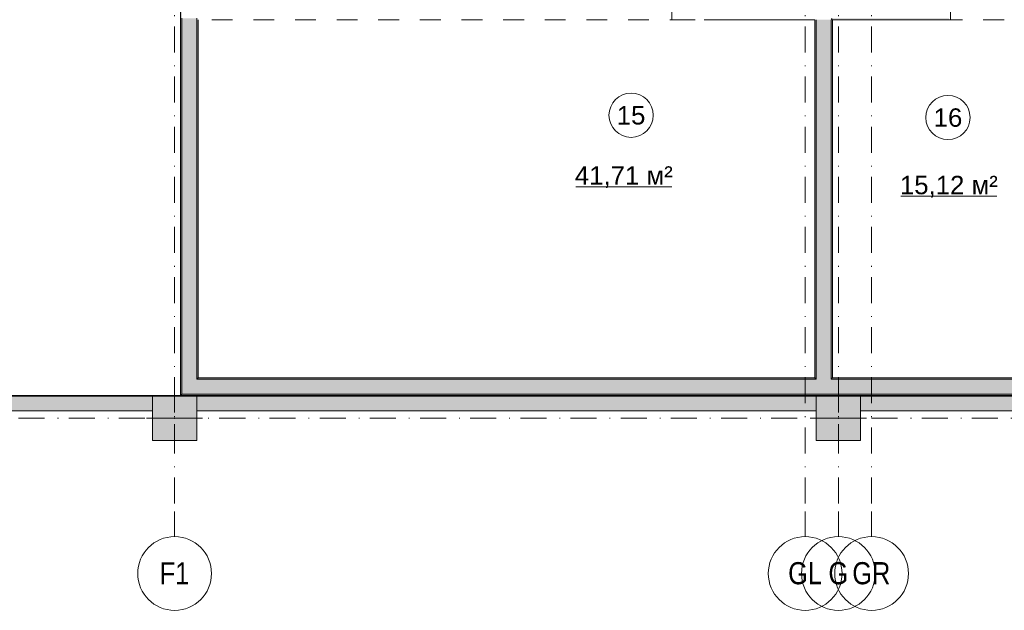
# Model space of a CAD drawing. Header units: millimetres. Extents: x 0 to 1184, y 0 to 836.
# Tile 28 of 66: x 691 to 824, y 154 to 234. Entities that reach past the tile are written whole.
import ezdxf
from ezdxf.xclip import XClip

# ---------------------------------------------------------------- set-up
doc = ezdxf.new("R2010")
doc.units = ezdxf.units.MM
doc.header["$MEASUREMENT"] = 0
doc.header["$XCLIPFRAME"] = 0
doc.linetypes.add('Штриховая', pattern=[5.644444, 2.822222, -2.822222])
doc.linetypes.add('Штрихпунктирная', pattern=[6.702778, 3.527778, -1.763889, 0, -1.411111])
for name, color, linetype in [('1._1-й этаж (9)_2_Элемент Модели - Оси', 7, 'Continuous'), ('Конструктив - ГКЛ', 7, 'Continuous'), ('Конструктив - Колонны', 7, 'Continuous'), ('Конструктив - Стены Блок 200 нов', 7, 'Continuous'), ('Конструктив - Стены Внутр сущ.', 7, 'Continuous'), ('Элемент Модели - Зона', 7, 'Continuous'), ('Элемент Модели - Оси', 7, 'Continuous')]:
    doc.layers.add(name, color=color, linetype=linetype)
doc.styles.add('СГЕНЕРИР_СТИЛЬ_1', font='txt')
doc.styles.add('СГЕНЕРИР_СТИЛЬ_3', font='txt')

# ---------------------------------------------------------------- blocks, each defined once
blk = doc.blocks.new('Чертеж_1_2', base_point=(-278.48, 193.25))
at = {"layer": '1._1-й этаж (9)_2_Элемент Модели - Оси', "color": 7, "linetype": 'Штрихпунктирная', "lineweight": 15}
for p, q in [((711.52, 166.93), (711.52, 163.5)), ((797.02, 166.93), (797.02, 163.5)), ((801.52, 166.93), (801.52, 163.5)), ((806.02, 166.93), (806.02, 163.5))]:
    blk.add_line(p, q, dxfattribs=at)
at = {"layer": '1._1-й этаж (9)_2_Элемент Модели - Оси', "color": 7, "linetype": 'Continuous', "lineweight": 15}
for centre in [(711.52, 158.5), (797.02, 158.5), (801.52, 158.5), (806.02, 158.5)]:
    blk.add_circle(centre, 5, dxfattribs=at)
at = {"layer": '1._1-й этаж (9)_2_Элемент Модели - Оси', "color": 7, "linetype": 'Continuous', "lineweight": 15, "char_height": 3, "attachment_point": 4, "style": 'СГЕНЕРИР_СТИЛЬ_1'}
for s, insert in [('\\A1;{\\pql;\\pt0;\\fArial Narrow|b0|i0|c204|p34;F1}', (709.5, 158.53)), ('\\A1;{\\pql;\\pt0;\\fArial Narrow|b0|i0|c204|p34;GL}', (794.71, 158.52)), ('\\A1;{\\pql;\\pt0;\\fArial Narrow|b0|i0|c204|p34;G}', (800.17, 158.52)), ('\\A1;{\\pql;\\pt0;\\fArial Narrow|b0|i0|c204|p34;GR}', (803.41, 158.52))]:
    blk.add_mtext(s, dxfattribs=dict(at, insert=insert))
blk = doc.blocks.new('Чертеж_4_4', base_point=(-278.48, 89.56))
at = {"layer": 'Конструктив - ГКЛ', "linetype": 'Continuous', "lineweight": 0, "true_color": 0x000000}
blk.add_hatch(color=18, dxfattribs=at).paths.add_polyline_path([(534.57, 182.68), (534.57, 182.56), (708.52, 182.56), (714.52, 182.56), (714.52, 182.68)])
at = {"layer": 'Конструктив - Колонны', "linetype": 'Continuous', "lineweight": 0, "true_color": 0x000000}
for points in [[(708.52, 176.56), (714.52, 176.56), (714.52, 182.56), (708.52, 182.56)], [(798.52, 176.56), (804.52, 176.56), (804.52, 182.56), (798.52, 182.56)]]:
    blk.add_hatch(color=18, dxfattribs=at).paths.add_polyline_path(points)
at = {"layer": 'Конструктив - Стены Блок 200 нов', "linetype": 'Continuous', "lineweight": 0, "true_color": 0x000000}
for points in [[(712.32, 182.86), (712.52, 182.86), (712.52, 266.51), (712.32, 266.51)], [(712.52, 233.86), (712.52, 184.86), (714.52, 184.86), (714.52, 233.86)], [(714.52, 233.66), (714.52, 185.06), (714.72, 185.06), (714.72, 233.66)], [(798.32, 233.66), (798.32, 185.06), (798.52, 185.06), (798.52, 233.66)], [(800.52, 185.06), (800.52, 233.66), (798.52, 233.66), (798.52, 185.06)], [(800.52, 233.66), (800.72, 233.66), (800.72, 233.86), (800.52, 233.86)], [(800.72, 185.06), (800.72, 233.66), (800.52, 233.66), (800.52, 185.06)], [(800.72, 233.86), (800.72, 233.66), (816.52, 233.66), (816.52, 233.86)], [(714.52, 184.86), (712.52, 182.86), (714.52, 182.86)], [(714.52, 184.86), (712.52, 184.86), (712.52, 182.86)], [(714.72, 185.06), (714.52, 184.86), (714.72, 184.86)], [(714.72, 185.06), (714.52, 185.06), (714.52, 184.86)], [(714.52, 184.86), (714.52, 182.86), (798.52, 182.86), (798.52, 184.86)], [(714.72, 184.86), (798.32, 184.86), (798.32, 185.06), (714.72, 185.06)], [(798.32, 184.86), (798.52, 184.86), (798.52, 185.06), (798.32, 185.06)], [(798.52, 184.86), (800.52, 184.86), (800.52, 185.06), (798.52, 185.06)], [(798.52, 182.86), (800.52, 182.86), (800.52, 184.86), (798.52, 184.86)], [(800.52, 184.86), (800.72, 184.86), (800.72, 185.06), (800.52, 185.06)], [(800.52, 182.86), (832.02, 182.86), (832.02, 184.86), (800.52, 184.86)], [(800.72, 184.86), (831.82, 184.86), (831.82, 185.06), (800.72, 185.06)], [(712.52, 182.86), (712.32, 182.66), (712.52, 182.66)], [(712.52, 182.86), (712.32, 182.86), (712.32, 182.66)], [(712.52, 182.86), (712.52, 182.66), (894.91, 182.66), (894.91, 182.86)]]:
    blk.add_hatch(color=18, dxfattribs=at).paths.add_polyline_path(points)
at = {"layer": 'Конструктив - Стены Внутр сущ.', "linetype": 'Continuous', "lineweight": 0, "true_color": 0x000000}
for points in [[(628.02, 182.56), (628.02, 180.56), (708.52, 180.56), (708.52, 182.56)], [(714.52, 180.56), (798.52, 180.56), (798.52, 182.56), (714.52, 182.56)], [(804.52, 180.56), (888.52, 180.56), (888.52, 182.56), (804.52, 182.56)]]:
    blk.add_hatch(color=18, dxfattribs=at).paths.add_polyline_path(points)
at = {"layer": 'Конструктив - ГКЛ', "color": 251, "linetype": 'Continuous', "lineweight": 20, "true_color": 0x575757, "flags": 128}
for points in [[(714.52, 182.68), (534.57, 182.68)], [(534.57, 182.56), (708.52, 182.56)]]:
    blk.add_lwpolyline(points, dxfattribs=at)
at = {"layer": 'Конструктив - ГКЛ', "color": 251, "linetype": 'Continuous', "lineweight": 5, "true_color": 0x575757, "flags": 128}
blk.add_lwpolyline([(714.52, 182.56), (714.52, 182.68)], dxfattribs=at)
at = {"layer": 'Конструктив - Колонны', "color": 251, "linetype": 'Continuous', "lineweight": 5, "true_color": 0x575757}
for p, q in [((711.52, 180.36), (711.52, 183.36)), ((801.52, 180.36), (801.52, 183.36)), ((710.72, 179.56), (707.72, 179.56)), ((712.32, 179.56), (715.32, 179.56)), ((800.72, 179.56), (797.72, 179.56)), ((802.32, 179.56), (805.32, 179.56)), ((711.52, 178.76), (711.52, 175.76)), ((801.52, 178.76), (801.52, 175.76))]:
    blk.add_line(p, q, dxfattribs=at)
at = {"layer": 'Конструктив - Колонны', "color": 251, "linetype": 'Continuous', "lineweight": 15, "true_color": 0x575757, "flags": 128}
for points in [[(708.52, 176.56), (714.52, 176.56), (714.52, 182.56), (708.52, 182.56)], [(798.52, 176.56), (804.52, 176.56), (804.52, 182.56), (798.52, 182.56)]]:
    blk.add_lwpolyline(points, close=True, dxfattribs=at)
at = {"layer": 'Конструктив - Колонны', "color": 251, "linetype": 'Continuous', "lineweight": 5, "true_color": 0x575757}
for p in [(711.52, 179.56), (801.52, 179.56)]:
    blk.add_point(p, dxfattribs=at)
at = {"layer": 'Конструктив - Стены Блок 200 нов', "color": 251, "linetype": 'Continuous', "lineweight": 20, "true_color": 0x575757}
for p, q in [((778.92, 236.06), (778.92, 233.66)), ((816.72, 235.76), (816.72, 233.66)), ((712.52, 233.86), (712.52, 184.86)), ((714.52, 184.86), (714.52, 233.86)), ((779.12, 233.66), (778.92, 233.66)), ((798.52, 233.66), (798.52, 185.06)), ((800.52, 185.06), (800.52, 233.66)), ((816.52, 233.66), (816.72, 233.66)), ((712.52, 184.86), (712.52, 182.86)), ((714.52, 184.86), (714.72, 184.86)), ((714.52, 184.86), (714.72, 184.86)), ((798.52, 184.86), (714.72, 184.86)), ((798.52, 185.06), (798.52, 184.86)), ((798.52, 185.06), (798.52, 184.86)), ((800.52, 184.86), (800.52, 185.06)), ((800.52, 184.86), (800.52, 185.06)), ((832.02, 184.86), (800.52, 184.86)), ((712.52, 182.86), (714.52, 182.86)), ((712.52, 182.86), (714.52, 182.86)), ((714.52, 182.86), (798.52, 182.86)), ((798.52, 182.86), (800.52, 182.86)), ((800.52, 182.86), (832.02, 182.86))]:
    blk.add_line(p, q, dxfattribs=at)
at = {"layer": 'Конструктив - Стены Блок 200 нов', "color": 251, "linetype": 'Continuous', "lineweight": 20, "true_color": 0x575757, "flags": 128}
for points in [[(712.32, 266.51), (712.32, 182.66)], [(714.72, 185.06), (714.72, 233.66)], [(779.12, 233.66), (782.12, 233.66)], [(783.32, 233.66), (798.32, 233.66)], [(798.32, 233.66), (798.32, 185.06)], [(800.72, 185.06), (800.72, 233.66)], [(800.72, 233.66), (816.52, 233.66)], [(798.32, 185.06), (714.72, 185.06)], [(831.82, 185.06), (800.72, 185.06)], [(712.32, 182.66), (712.52, 182.66)], [(712.52, 182.66), (894.91, 182.66)]]:
    blk.add_lwpolyline(points, dxfattribs=at)
at = {"layer": 'Конструктив - Стены Внутр сущ.', "color": 251, "linetype": 'Continuous', "lineweight": 20, "true_color": 0x575757, "flags": 128}
for points in [[(708.52, 182.56), (628.02, 182.56)], [(798.52, 182.56), (714.52, 182.56)], [(888.52, 182.56), (804.52, 182.56)], [(628.02, 180.56), (708.52, 180.56)], [(714.52, 180.56), (798.52, 180.56)], [(804.52, 180.56), (888.52, 180.56)]]:
    blk.add_lwpolyline(points, dxfattribs=at)
at = {"layer": 'Элемент Модели - Зона', "color": 7, "linetype": 'Continuous', "lineweight": 15}
for p, q in [((765.92, 211), (778.93, 211)), ((810, 209.7), (823.01, 209.7))]:
    blk.add_line(p, q, dxfattribs=at)
at = {"layer": 'Элемент Модели - Зона', "color": 7, "linetype": 'Штриховая', "lineweight": 15, "flags": 128}
for points in [[(401.97, 319.4), (401.97, 272.56), (534.52, 272.56), (534.52, 182.56), (708.52, 182.56), (712.32, 182.56), (712.32, 266.56), (708.52, 266.56), (708.52, 272.56), (712.32, 272.56), (712.32, 309.06), (665.32, 309.06), (665.32, 333.76), (626.92, 333.76), (626.92, 353.06), (622.02, 353.06), (622.02, 356.86), (621.02, 356.86), (621.02, 353.06), (615.02, 353.06), (615.02, 356.86), (534.52, 356.86), (534.52, 353.06), (528.52, 353.06), (528.52, 356.86), (444.52, 356.86), (444.52, 353.06), (438.52, 353.06), (438.52, 355.95)], [(756.52, 185.06), (798.32, 185.06), (798.32, 233.66), (714.72, 233.66), (714.72, 185.06)], [(831.82, 185.06), (831.82, 233.66), (800.72, 233.66), (800.72, 185.06)]]:
    blk.add_lwpolyline(points, close=True, dxfattribs=at)
at = {"layer": 'Элемент Модели - Зона', "color": 7, "linetype": 'Continuous', "lineweight": 15, "flags": 128}
for points in [[(776.41, 220.69, 1), (770.41, 220.69, 1)], [(819.38, 220.38, 1), (813.38, 220.38, 1)]]:
    blk.add_lwpolyline(points, format="xyb", close=True, dxfattribs=at)
at = {"layer": 'Элемент Модели - Оси', "color": 7, "linetype": 'Штрихпунктирная', "lineweight": 15}
for p, q in [((711.52, 831.39), (711.52, 166.93)), ((797.02, 831.39), (797.02, 166.93)), ((801.52, 831.39), (801.52, 166.93)), ((806.02, 831.39), (806.02, 166.93)), ((71.32, 179.56), (1182.02, 179.56))]:
    blk.add_line(p, q, dxfattribs=at)
at = {"layer": 'Элемент Модели - Зона', "color": 7, "linetype": 'Continuous', "lineweight": 15, "char_height": 2.5, "attachment_point": 5, "style": 'СГЕНЕРИР_СТИЛЬ_3'}
for s, insert in [('\\A1;{\\pqc;\\fArial|b0|i0|c204|p38;15}', (773.41, 220.67)), ('\\A1;{\\pqc;\\fArial|b0|i0|c204|p38;16}', (816.38, 220.36)), ('\\A1;{\\pqc;\\fArial|b0|i0|c204|p38;41,71 м²}', (772.42, 212.29)), ('\\A1;{\\pqc;\\fArial|b0|i0|c204|p38;15,12 м²}', (816.5, 210.99))]:
    blk.add_mtext(s, dxfattribs=dict(at, insert=insert))

msp = doc.modelspace()

# ---------------------------------------------------------------- block references
at = {"color": 161, "linetype": 'Continuous', "lineweight": 40, "true_color": 0x83aefe}
ref = msp.add_blockref('Чертеж_4_4', (-278.48, 89.56), dxfattribs=at)
XClip(ref).set_block_clipping_path([(71.3162990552, 166.9277917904), (1182.0208577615, 831.3911731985)])
ref = msp.add_blockref('Чертеж_1_2', (-278.48, 193.25), dxfattribs=at)
XClip(ref).set_block_clipping_path([(71.3169114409, 151.7660533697), (1182.0208577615, 166.9277917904)])

doc.saveas('drawing.dxf')
